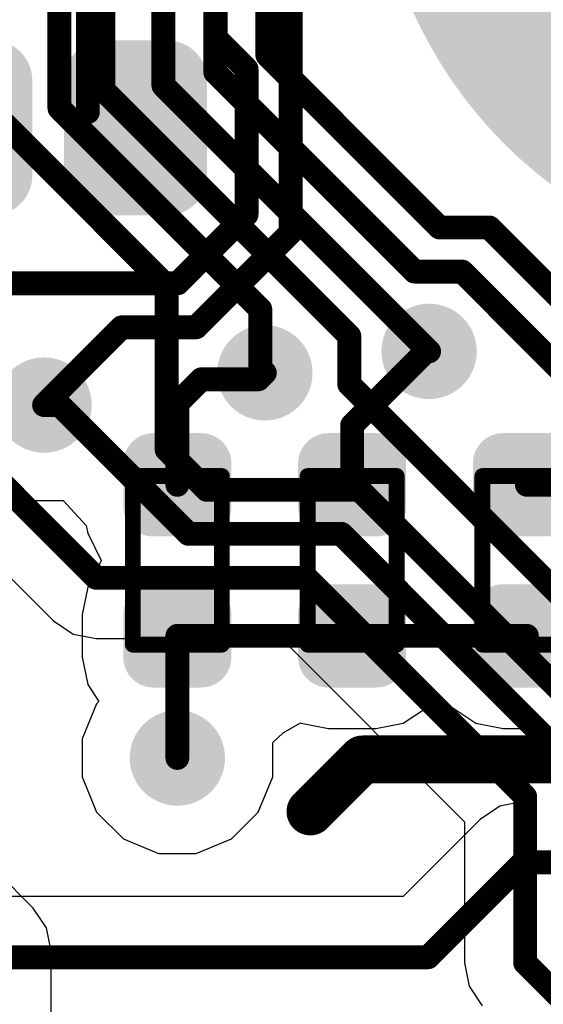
# Model space of a CAD drawing. Header units: inches. Extents: x 0.3 to 40.7, y 0 to 25.4.
# Tile 11 of 13: x 31.5 to 34.8, y 13.3 to 19.5. Entities that reach past the tile are written whole.
import ezdxf

# ---------------------------------------------------------------- set-up
doc = ezdxf.new("R2010")
doc.units = ezdxf.units.IN
for name, color, linetype in [('BOTTOM', 5, 'Continuous'), ('Bottom Solder', 6, 'Continuous'), ('TOP', 1, 'Continuous'), ('Top Assembly', 56, 'Continuous'), ('Top Solder', 216, 'Continuous'), ('Via Holes', 16, 'Continuous')]:
    doc.layers.add(name, color=color, linetype=linetype)

# ---------------------------------------------------------------- blocks, each defined once
blk = doc.blocks.new('RES_0402_2634')
at = {"layer": 'TOP'}
h = blk.add_hatch(color=1, dxfattribs=at)
edge = h.paths.add_edge_path()
edge.add_arc((-0.3403, -0.1498), 0.1402, 270, 360)
edge.add_line((-0.2, -0.1498), (-0.2, 0.1498))
edge.add_arc((-0.3403, 0.1498), 0.1402, 0, 90)
edge.add_line((-0.3403, 0.29), (-0.6098, 0.29))
edge.add_arc((-0.6098, 0.1498), 0.1402, 90, 180)
edge.add_line((-0.75, 0.1498), (-0.75, -0.1498))
edge.add_arc((-0.6098, -0.1498), 0.1402, 180, 270)
edge.add_line((-0.6098, -0.29), (-0.3403, -0.29))
h = blk.add_hatch(color=1, dxfattribs=at)
edge = h.paths.add_edge_path()
edge.add_arc((0.3403, 0.1498), 0.1402, 90, 180)
edge.add_line((0.2, 0.1498), (0.2, -0.1498))
edge.add_arc((0.3403, -0.1498), 0.1402, 180, 270)
edge.add_line((0.3403, -0.29), (0.6098, -0.29))
edge.add_arc((0.6098, -0.1498), 0.1402, 270, 360)
edge.add_line((0.75, -0.1498), (0.75, 0.1498))
edge.add_arc((0.6098, 0.1498), 0.1402, 0, 90)
edge.add_line((0.6098, 0.29), (0.3403, 0.29))
at = {"layer": 'Top Solder'}
h = blk.add_hatch(color=216, dxfattribs=at)
edge = h.paths.add_edge_path()
edge.add_arc((-0.3403, -0.1498), 0.1902, 270, 360)
edge.add_line((-0.15, -0.1498), (-0.15, 0.1498))
edge.add_arc((-0.3403, 0.1498), 0.1902, 0, 90)
edge.add_line((-0.3403, 0.34), (-0.6098, 0.34))
edge.add_arc((-0.6098, 0.1498), 0.1902, 90, 180)
edge.add_line((-0.8, 0.1498), (-0.8, -0.1498))
edge.add_arc((-0.6098, -0.1498), 0.1902, 180, 270)
edge.add_line((-0.6098, -0.34), (-0.3403, -0.34))
h = blk.add_hatch(color=216, dxfattribs=at)
edge = h.paths.add_edge_path()
edge.add_arc((0.3403, 0.1498), 0.1902, 90, 180)
edge.add_line((0.15, 0.1498), (0.15, -0.1498))
edge.add_arc((0.3403, -0.1498), 0.1902, 180, 270)
edge.add_line((0.3403, -0.34), (0.6098, -0.34))
edge.add_arc((0.6098, -0.1498), 0.1902, 270, 360)
edge.add_line((0.8, -0.1498), (0.8, 0.1498))
edge.add_arc((0.6098, 0.1498), 0.1902, 0, 90)
edge.add_line((0.6098, 0.34), (0.3403, 0.34))
at = {"layer": 'Top Assembly', "const_width": 0.1}
for points in [[(0.53, 0.28), (-0.53, 0.28)], [(-0.53, 0.28), (-0.53, -0.28)], [(0.53, 0.28), (0.53, -0.28)], [(-0.53, -0.28), (0.53, -0.28)]]:
    blk.add_lwpolyline(points, dxfattribs=at)
at = {"layer": 'Top Assembly', "const_width": 0.05}
for points in [[(-0.555, 0.28, 1), (-0.505, 0.28, 1)], [(-0.555, 0.28, 1), (-0.505, 0.28, 1)], [(0.505, 0.28, 1), (0.555, 0.28, 1)], [(0.505, 0.28, 1), (0.555, 0.28, 1)], [(-0.555, -0.28, 1), (-0.505, -0.28, 1)], [(-0.555, -0.28, 1), (-0.505, -0.28, 1)], [(0.505, -0.28, 1), (0.555, -0.28, 1)], [(0.505, -0.28, 1), (0.555, -0.28, 1)]]:
    blk.add_lwpolyline(points, format="xyb", close=True, dxfattribs=at)
blk = doc.blocks.new('RES_0402_2636')
at = {"layer": 'TOP'}
h = blk.add_hatch(color=1, dxfattribs=at)
edge = h.paths.add_edge_path()
edge.add_arc((-0.3403, -0.1498), 0.1402, 270, 360)
edge.add_line((-0.2, -0.1498), (-0.2, 0.1498))
edge.add_arc((-0.3403, 0.1498), 0.1402, 0, 90)
edge.add_line((-0.3403, 0.29), (-0.6098, 0.29))
edge.add_arc((-0.6098, 0.1498), 0.1402, 90, 180)
edge.add_line((-0.75, 0.1498), (-0.75, -0.1498))
edge.add_arc((-0.6098, -0.1498), 0.1402, 180, 270)
edge.add_line((-0.6098, -0.29), (-0.3403, -0.29))
h = blk.add_hatch(color=1, dxfattribs=at)
edge = h.paths.add_edge_path()
edge.add_arc((0.3403, 0.1498), 0.1402, 90, 180)
edge.add_line((0.2, 0.1498), (0.2, -0.1498))
edge.add_arc((0.3403, -0.1498), 0.1402, 180, 270)
edge.add_line((0.3403, -0.29), (0.6098, -0.29))
edge.add_arc((0.6098, -0.1498), 0.1402, 270, 360)
edge.add_line((0.75, -0.1498), (0.75, 0.1498))
edge.add_arc((0.6098, 0.1498), 0.1402, 0, 90)
edge.add_line((0.6098, 0.29), (0.3403, 0.29))
at = {"layer": 'Top Solder'}
h = blk.add_hatch(color=216, dxfattribs=at)
edge = h.paths.add_edge_path()
edge.add_arc((-0.3403, -0.1498), 0.1902, 270, 360)
edge.add_line((-0.15, -0.1498), (-0.15, 0.1498))
edge.add_arc((-0.3403, 0.1498), 0.1902, 0, 90)
edge.add_line((-0.3403, 0.34), (-0.6098, 0.34))
edge.add_arc((-0.6098, 0.1498), 0.1902, 90, 180)
edge.add_line((-0.8, 0.1498), (-0.8, -0.1498))
edge.add_arc((-0.6098, -0.1498), 0.1902, 180, 270)
edge.add_line((-0.6098, -0.34), (-0.3403, -0.34))
h = blk.add_hatch(color=216, dxfattribs=at)
edge = h.paths.add_edge_path()
edge.add_arc((0.3403, 0.1498), 0.1902, 90, 180)
edge.add_line((0.15, 0.1498), (0.15, -0.1498))
edge.add_arc((0.3403, -0.1498), 0.1902, 180, 270)
edge.add_line((0.3403, -0.34), (0.6098, -0.34))
edge.add_arc((0.6098, -0.1498), 0.1902, 270, 360)
edge.add_line((0.8, -0.1498), (0.8, 0.1498))
edge.add_arc((0.6098, 0.1498), 0.1902, 0, 90)
edge.add_line((0.6098, 0.34), (0.3403, 0.34))
at = {"layer": 'Top Assembly', "const_width": 0.1}
for points in [[(-0.53, 0.28), (-0.53, -0.28)], [(-0.53, 0.28), (0.53, 0.28)], [(0.53, 0.28), (0.53, -0.28)], [(0.53, -0.28), (-0.53, -0.28)]]:
    blk.add_lwpolyline(points, dxfattribs=at)
at = {"layer": 'Top Assembly', "const_width": 0.05}
for points in [[(-0.555, 0.28, 1), (-0.505, 0.28, 1)], [(-0.555, 0.28, 1), (-0.505, 0.28, 1)], [(0.505, 0.28, 1), (0.555, 0.28, 1)], [(0.505, 0.28, 1), (0.555, 0.28, 1)], [(-0.555, -0.28, 1), (-0.505, -0.28, 1)], [(-0.555, -0.28, 1), (-0.505, -0.28, 1)], [(0.505, -0.28, 1), (0.555, -0.28, 1)], [(0.505, -0.28, 1), (0.555, -0.28, 1)]]:
    blk.add_lwpolyline(points, format="xyb", close=True, dxfattribs=at)
blk = doc.blocks.new('RES_0402_2638')
at = {"layer": 'TOP'}
h = blk.add_hatch(color=1, dxfattribs=at)
edge = h.paths.add_edge_path()
edge.add_arc((-0.3403, -0.1498), 0.1402, 270, 360)
edge.add_line((-0.2, -0.1498), (-0.2, 0.1498))
edge.add_arc((-0.3403, 0.1498), 0.1402, 0, 90)
edge.add_line((-0.3403, 0.29), (-0.6098, 0.29))
edge.add_arc((-0.6098, 0.1498), 0.1402, 90, 180)
edge.add_line((-0.75, 0.1498), (-0.75, -0.1498))
edge.add_arc((-0.6098, -0.1498), 0.1402, 180, 270)
edge.add_line((-0.6098, -0.29), (-0.3403, -0.29))
h = blk.add_hatch(color=1, dxfattribs=at)
edge = h.paths.add_edge_path()
edge.add_arc((0.3403, 0.1498), 0.1402, 90, 180)
edge.add_line((0.2, 0.1498), (0.2, -0.1498))
edge.add_arc((0.3403, -0.1498), 0.1402, 180, 270)
edge.add_line((0.3403, -0.29), (0.6098, -0.29))
edge.add_arc((0.6098, -0.1498), 0.1402, 270, 360)
edge.add_line((0.75, -0.1498), (0.75, 0.1498))
edge.add_arc((0.6098, 0.1498), 0.1402, 0, 90)
edge.add_line((0.6098, 0.29), (0.3403, 0.29))
at = {"layer": 'Top Solder'}
h = blk.add_hatch(color=216, dxfattribs=at)
edge = h.paths.add_edge_path()
edge.add_arc((-0.3403, -0.1498), 0.1902, 270, 360)
edge.add_line((-0.15, -0.1498), (-0.15, 0.1498))
edge.add_arc((-0.3403, 0.1498), 0.1902, 0, 90)
edge.add_line((-0.3403, 0.34), (-0.6098, 0.34))
edge.add_arc((-0.6098, 0.1498), 0.1902, 90, 180)
edge.add_line((-0.8, 0.1498), (-0.8, -0.1498))
edge.add_arc((-0.6098, -0.1498), 0.1902, 180, 270)
edge.add_line((-0.6098, -0.34), (-0.3403, -0.34))
h = blk.add_hatch(color=216, dxfattribs=at)
edge = h.paths.add_edge_path()
edge.add_arc((0.3403, 0.1498), 0.1902, 90, 180)
edge.add_line((0.15, 0.1498), (0.15, -0.1498))
edge.add_arc((0.3403, -0.1498), 0.1902, 180, 270)
edge.add_line((0.3403, -0.34), (0.6098, -0.34))
edge.add_arc((0.6098, -0.1498), 0.1902, 270, 360)
edge.add_line((0.8, -0.1498), (0.8, 0.1498))
edge.add_arc((0.6098, 0.1498), 0.1902, 0, 90)
edge.add_line((0.6098, 0.34), (0.3403, 0.34))
at = {"layer": 'Top Assembly', "const_width": 0.1}
for points in [[(0.53, 0.28), (-0.53, 0.28)], [(-0.53, 0.28), (-0.53, -0.28)], [(0.53, 0.28), (0.53, -0.28)], [(-0.53, -0.28), (0.53, -0.28)]]:
    blk.add_lwpolyline(points, dxfattribs=at)
at = {"layer": 'Top Assembly', "const_width": 0.05}
for points in [[(-0.555, 0.28, 1), (-0.505, 0.28, 1)], [(-0.555, 0.28, 1), (-0.505, 0.28, 1)], [(0.505, 0.28, 1), (0.555, 0.28, 1)], [(0.505, 0.28, 1), (0.555, 0.28, 1)], [(-0.555, -0.28, 1), (-0.505, -0.28, 1)], [(-0.555, -0.28, 1), (-0.505, -0.28, 1)], [(0.505, -0.28, 1), (0.555, -0.28, 1)], [(0.505, -0.28, 1), (0.555, -0.28, 1)]]:
    blk.add_lwpolyline(points, format="xyb", close=True, dxfattribs=at)

msp = doc.modelspace()

# ---------------------------------------------------------------- hatches: boundary and pattern name
at = {"layer": 'BOTTOM'}
h = msp.add_hatch(color=5, dxfattribs=at)
edge = h.paths.add_edge_path()
edge.add_arc((34.0473, 17.3942), 0.3, 0, 360)
h = msp.add_hatch(color=5, dxfattribs=at)
edge = h.paths.add_edge_path()
edge.add_arc((33.0136, 17.2592), 0.3, 0, 360)
h = msp.add_hatch(color=5, dxfattribs=at)
edge = h.paths.add_edge_path()
edge.add_arc((31.6241, 17.0564), 0.3, 0, 360)
h = msp.add_hatch(color=5, dxfattribs=at)
edge = h.paths.add_edge_path()
edge.add_arc((32.463, 14.837), 0.3, 0, 360)
at = {"layer": 'Bottom Solder'}
h = msp.add_hatch(color=6, dxfattribs=at)
edge = h.paths.add_edge_path()
edge.add_arc((36.5, 20.68), 2.8, 0, 360)
at = {"layer": 'TOP'}
h = msp.add_hatch(color=1, dxfattribs=at)
edge = h.paths.add_edge_path()
edge.add_arc((30.9, 19.1), 0.2, 90, 180)
edge.add_line((30.7, 19.1), (30.7, 18.5))
edge.add_arc((30.9, 18.5), 0.2, 180, 270)
edge.add_line((30.9, 18.3), (31.3, 18.3))
edge.add_arc((31.3, 18.5), 0.2, 270, 360)
edge.add_line((31.5, 18.5), (31.5, 19.1))
edge.add_arc((31.3, 19.1), 0.2, 0, 90)
edge.add_line((31.3, 19.3), (30.9, 19.3))
h = msp.add_hatch(color=1, dxfattribs=at)
edge = h.paths.add_edge_path()
edge.add_arc((32, 19.1), 0.2, 90, 180)
edge.add_line((31.8, 19.1), (31.8, 18.5))
edge.add_arc((32, 18.5), 0.2, 180, 270)
edge.add_line((32, 18.3), (32.4, 18.3))
edge.add_arc((32.4, 18.5), 0.2, 270, 360)
edge.add_line((32.6, 18.5), (32.6, 19.1))
edge.add_arc((32.4, 19.1), 0.2, 0, 90)
edge.add_line((32.4, 19.3), (32, 19.3))
h = msp.add_hatch(color=1, dxfattribs=at)
edge = h.paths.add_edge_path()
edge.add_arc((34.0473, 17.3942), 0.3, 0, 360)
h = msp.add_hatch(color=1, dxfattribs=at)
edge = h.paths.add_edge_path()
edge.add_arc((33.0136, 17.2592), 0.3, 0, 360)
h = msp.add_hatch(color=1, dxfattribs=at)
edge = h.paths.add_edge_path()
edge.add_arc((31.6241, 17.0564), 0.3, 0, 360)
h = msp.add_hatch(color=1, dxfattribs=at)
edge = h.paths.add_edge_path()
edge.add_arc((32.463, 14.837), 0.3, 0, 360)
at = {"layer": 'Top Solder'}
h = msp.add_hatch(color=216, dxfattribs=at)
edge = h.paths.add_edge_path()
edge.add_arc((36.5, 20.68), 2.8, 0, 360)
h = msp.add_hatch(color=216, dxfattribs=at)
edge = h.paths.add_edge_path()
edge.add_arc((30.9, 19.1), 0.25, 90, 180)
edge.add_line((30.65, 19.1), (30.65, 18.5))
edge.add_arc((30.9, 18.5), 0.25, 180, 270)
edge.add_line((30.9, 18.25), (31.3, 18.25))
edge.add_arc((31.3, 18.5), 0.25, 270, 360)
edge.add_line((31.55, 18.5), (31.55, 19.1))
edge.add_arc((31.3, 19.1), 0.25, 0, 90)
edge.add_line((31.3, 19.35), (30.9, 19.35))
h = msp.add_hatch(color=216, dxfattribs=at)
edge = h.paths.add_edge_path()
edge.add_arc((32, 19.1), 0.25, 90, 180)
edge.add_line((31.75, 19.1), (31.75, 18.5))
edge.add_arc((32, 18.5), 0.25, 180, 270)
edge.add_line((32, 18.25), (32.4, 18.25))
edge.add_arc((32.4, 18.5), 0.25, 270, 360)
edge.add_line((32.65, 18.5), (32.65, 19.1))
edge.add_arc((32.4, 19.1), 0.25, 0, 90)
edge.add_line((32.4, 19.35), (32, 19.35))
at = {"layer": 'Via Holes'}
h = msp.add_hatch(color=7, dxfattribs=at)
edge = h.paths.add_edge_path()
edge.add_arc((34.0473, 17.3942), 0.15, 0, 360)
h = msp.add_hatch(color=7, dxfattribs=at)
edge = h.paths.add_edge_path()
edge.add_arc((33.0136, 17.2592), 0.15, 0, 360)
h = msp.add_hatch(color=7, dxfattribs=at)
edge = h.paths.add_edge_path()
edge.add_arc((31.6241, 17.0564), 0.15, 0, 360)
h = msp.add_hatch(color=7, dxfattribs=at)
edge = h.paths.add_edge_path()
edge.add_arc((32.463, 14.837), 0.15, 0, 360)

# ---------------------------------------------------------------- linework, layer by layer
at = {"layer": 'BOTTOM'}
for p, q in [((30.6489, 16.7331), (31.6825, 15.6995)), ((31.6825, 15.6995), (31.8065, 15.6166)), ((31.8065, 15.6166), (31.9528, 15.5875)), ((31.9528, 15.5875), (33.1175, 15.5875)), ((33.1175, 15.5875), (34.2697, 14.4353)), ((31.5565, 13.8919), (30.4489, 14.9995)), ((34.2697, 14.4353), (34.2697, 13.548)), ((31.6393, 13.7679), (31.5565, 13.8919)), ((31.6684, 13.6215), (31.6393, 13.7679)), ((31.6684, 11.0801), (31.6684, 13.6215)), ((34.2697, 13.548), (34.2988, 13.4017)), ((34.2988, 13.4017), (34.3817, 13.2776))]:
    msp.add_line(p, q, dxfattribs=at)
at = {"layer": 'BOTTOM', "const_width": 0.15}
for points in [[(32.702, 19.1494), (32.702, 23.061)], [(33.029, 19.2578), (33.029, 22.7615)], [(32.375, 19.0665), (32.375, 22.3832)], [(31.9976, 19.0383), (31.9976, 21.5057)], [(31.7206, 18.9236), (31.7206, 21.0197)], [(33.029, 19.2578), (33.8157, 18.4711)], [(32.702, 19.1494), (33.9552, 17.8962)], [(32.375, 19.0665), (34.0473, 17.3942)], [(31.9976, 19.0383), (33.5453, 17.4907)], [(31.2523, 18.9479), (32.3955, 17.8046)], [(31.7206, 18.9236), (32.985, 17.6592)], [(33.8157, 18.4711), (34.1136, 18.1732)], [(34.1136, 18.1732), (34.4268, 18.1732)], [(34.4268, 18.1732), (35.0265, 17.5735)], [(33.9552, 17.8962), (34.2552, 17.8962)], [(34.2552, 17.8962), (34.8694, 17.2821)], [(32.3955, 16.7756), (32.3955, 17.8046)], [(32.985, 17.2878), (32.985, 17.6592)], [(33.5453, 17.1863), (33.5453, 17.4907)], [(33.5453, 17.1863), (35.14, 15.5916)], [(31.6241, 17.0564), (31.723, 17.0564)], [(31.723, 17.0564), (32.5326, 16.2468)], [(30.9126, 17.01), (31.9528, 15.9698)], [(32.3955, 16.7756), (32.6474, 16.5238)], [(32.6474, 16.5238), (33.6097, 16.5238)], [(33.6097, 16.5238), (34.9876, 15.1459)], [(32.5326, 16.2468), (33.495, 16.2468)], [(33.495, 16.2468), (34.8728, 14.8689)], [(31.9528, 15.9698), (33.2759, 15.9698)], [(33.2759, 15.9698), (34.652, 14.5937)], [(34.652, 13.548), (34.652, 14.5937)], [(34.652, 13.548), (36.2461, 11.9539)]]:
    msp.add_lwpolyline(points, dxfattribs=at)
at = {"layer": 'BOTTOM', "const_width": 0.075}
for points in [[(32.9915, 19.2578, 1), (33.0665, 19.2578, 1)], [(32.9915, 19.2578, 1), (33.0665, 19.2578, 1)], [(32.6645, 19.1494, 1), (32.7395, 19.1494, 1)], [(32.6645, 19.1494, 1), (32.7395, 19.1494, 1)], [(32.3375, 19.0665, 1), (32.4125, 19.0665, 1)], [(32.3375, 19.0665, 1), (32.4125, 19.0665, 1)], [(31.9601, 19.0383, 1), (32.0351, 19.0383, 1)], [(31.9601, 19.0383, 1), (32.0351, 19.0383, 1)], [(31.6831, 18.9236, 1), (31.7581, 18.9236, 1)], [(31.6831, 18.9236, 1), (31.7581, 18.9236, 1)], [(33.7782, 18.4711, 1), (33.8532, 18.4711, 1)], [(33.7782, 18.4711, 1), (33.8532, 18.4711, 1)], [(34.0761, 18.1732, 1), (34.1511, 18.1732, 1)], [(34.0761, 18.1732, 1), (34.1511, 18.1732, 1)], [(34.3893, 18.1732, 1), (34.4643, 18.1732, 1)], [(34.3893, 18.1732, 1), (34.4643, 18.1732, 1)], [(33.9177, 17.8962, 1), (33.9927, 17.8962, 1)], [(33.9177, 17.8962, 1), (33.9927, 17.8962, 1)], [(34.2177, 17.8962, 1), (34.2927, 17.8962, 1)], [(34.2177, 17.8962, 1), (34.2927, 17.8962, 1)], [(32.358, 17.8046, 1), (32.433, 17.8046, 1)], [(32.358, 17.8046, 1), (32.433, 17.8046, 1)], [(32.9475, 17.6592, 1), (33.0225, 17.6592, 1)], [(32.9475, 17.6592, 1), (33.0225, 17.6592, 1)], [(33.5078, 17.4907, 1), (33.5828, 17.4907, 1)], [(33.5078, 17.4907, 1), (33.5828, 17.4907, 1)], [(34.0098, 17.3942, 1), (34.0848, 17.3942, 1)], [(32.9475, 17.2878, 1), (33.0225, 17.2878, 1)], [(33.5078, 17.1863, 1), (33.5828, 17.1863, 1)], [(33.5078, 17.1863, 1), (33.5828, 17.1863, 1)], [(31.5866, 17.0564, 1), (31.6616, 17.0564, 1)], [(31.6855, 17.0564, 1), (31.7605, 17.0564, 1)], [(31.6855, 17.0564, 1), (31.7605, 17.0564, 1)], [(32.358, 16.7756, 1), (32.433, 16.7756, 1)], [(32.358, 16.7756, 1), (32.433, 16.7756, 1)], [(32.6099, 16.5238, 1), (32.6849, 16.5238, 1)], [(32.6099, 16.5238, 1), (32.6849, 16.5238, 1)], [(33.5722, 16.5238, 1), (33.6472, 16.5238, 1)], [(33.5722, 16.5238, 1), (33.6472, 16.5238, 1)], [(32.4951, 16.2468, 1), (32.5701, 16.2468, 1)], [(32.4951, 16.2468, 1), (32.5701, 16.2468, 1)], [(33.4575, 16.2468, 1), (33.5325, 16.2468, 1)], [(33.4575, 16.2468, 1), (33.5325, 16.2468, 1)], [(31.9153, 15.9698, 1), (31.9903, 15.9698, 1)], [(31.9153, 15.9698, 1), (31.9903, 15.9698, 1)], [(33.2384, 15.9698, 1), (33.3134, 15.9698, 1)], [(33.2384, 15.9698, 1), (33.3134, 15.9698, 1)], [(34.6145, 14.5937, 1), (34.6895, 14.5937, 1)], [(34.6145, 14.5937, 1), (34.6895, 14.5937, 1)], [(34.6145, 13.548, 1), (34.6895, 13.548, 1)], [(34.6145, 13.548, 1), (34.6895, 13.548, 1)]]:
    msp.add_lwpolyline(points, format="xyb", close=True, dxfattribs=at)
at = {"layer": 'TOP'}
for p, q in [((31.2842, 16.5478), (31.5047, 16.4564)), ((31.5047, 16.4564), (31.7434, 16.4564)), ((31.7434, 16.4564), (31.8883, 16.3)), ((31.8883, 16.3), (31.8986, 16.2485)), ((31.8986, 16.2485), (31.9059, 16.2376)), ((31.9059, 16.2376), (31.9845, 16.08)), ((31.9845, 16.08), (31.9059, 15.9225)), ((31.9059, 15.9225), (31.8986, 15.9115)), ((31.8986, 15.9115), (31.8644, 15.7398)), ((31.8644, 15.7398), (31.8644, 15.4703)), ((31.8644, 15.4703), (31.8986, 15.2985)), ((31.8986, 15.2985), (31.9696, 15.1921)), ((31.9544, 15.1768), (31.863, 14.9563)), ((31.9696, 15.1921), (31.9544, 15.1768)), ((33.8846, 15.0556), (34.0302, 15.1529)), ((34.0302, 15.1529), (34.1959, 15.1529)), ((34.1959, 15.1529), (34.3415, 15.0556)), ((33.129, 14.995), (33.2372, 15.0584)), ((33.2372, 15.0584), (33.2415, 15.0556)), ((33.2415, 15.0556), (33.4133, 15.0214)), ((33.7128, 15.0214), (33.8846, 15.0556)), ((34.3415, 15.0556), (34.5133, 15.0214)), ((33.063, 14.9343), (33.129, 14.995)), ((33.4133, 15.0214), (33.7128, 15.0214)), ((34.5133, 15.0214), (34.8128, 15.0214)), ((31.863, 14.9563), (31.863, 14.7176)), ((33.063, 14.7176), (33.063, 14.9343)), ((36.8005, 14.78), (34.6505, 14.78)), ((34.6505, 14.78), (34.6505, 14.5623)), ((31.863, 14.7176), (31.9544, 14.4971)), ((32.9717, 14.4971), (33.063, 14.7176)), ((34.638, 14.5623), (34.4917, 14.5332)), ((34.6505, 14.5623), (34.638, 14.5623)), ((31.9544, 14.4971), (32.1232, 14.3283)), ((32.8029, 14.3283), (32.9717, 14.4971)), ((34.4917, 14.5332), (34.3677, 14.4504)), ((34.3677, 14.4504), (33.8831, 13.9658)), ((32.1232, 14.3283), (32.3437, 14.237)), ((32.5824, 14.237), (32.8029, 14.3283)), ((32.3437, 14.237), (32.5824, 14.237)), ((33.8831, 13.9658), (30.7834, 13.9658))]:
    msp.add_line(p, q, dxfattribs=at)
for points, const_width in [([(33.1757, 18.1405), (33.1757, 20.7344)], 0.15), ([(32.7046, 19.3639), (32.7046, 20.3554)], 0.15), ([(31.9, 18.9), (31.9, 19.7)], 0.15), ([(32.7046, 19.3639), (32.8987, 19.1698)], 0.15), ([(32.8987, 18.2552), (32.8987, 19.1698)], 0.15), ([(32.4663, 17.8228), (32.8987, 18.2552)], 0.15), ([(32.581, 17.5458), (33.1757, 18.1405)], 0.15), ([(31.2495, 17.8228), (32.4663, 17.8228)], 0.15), ([(31.6241, 17.0564), (32.1134, 17.5458)], 0.15), ([(32.1134, 17.5458), (32.581, 17.5458)], 0.15), ([(33.563, 16.93), (34.0272, 17.3942)], 0.15), ([(34.0272, 17.3942), (34.0473, 17.3942)], 0.15), ([(32.463, 17.0682), (32.6136, 17.2187)], 0.15), ([(32.6136, 17.2187), (32.9731, 17.2187)], 0.15), ([(32.9731, 17.2187), (33.0136, 17.2592)], 0.15), ([(32.463, 16.555), (32.463, 17.0682)], 0.15), ([(33.563, 16.555), (33.563, 16.93)], 0.15), ([(34.663, 16.555), (36.075, 16.555)], 0.15), ([(32.463, 14.837), (32.463, 15.605)], 0.15), ([(32.463, 15.605), (33.563, 15.605)], 0.15), ([(33.563, 15.605), (34.663, 15.605)], 0.15), ([(33.3, 14.5), (33.6285, 14.8284)], 0.3), ([(33.6285, 14.8284), (35.4865, 14.8284)], 0.3), ([(34.0415, 13.5834), (34.638, 14.18)], 0.15), ([(34.638, 14.18), (35.7255, 14.18)], 0.15), ([(30.7834, 13.5834), (34.0415, 13.5834)], 0.15)]:
    msp.add_lwpolyline(points, dxfattribs=dict(at, const_width=const_width))
for points, const_width in [([(32.6671, 19.3639, 1), (32.7421, 19.3639, 1)], 0.075), ([(32.6671, 19.3639, 1), (32.7421, 19.3639, 1)], 0.075), ([(32.8612, 19.1698, 1), (32.9362, 19.1698, 1)], 0.075), ([(32.8612, 19.1698, 1), (32.9362, 19.1698, 1)], 0.075), ([(31.8625, 18.9, 1), (31.9375, 18.9, 1)], 0.075), ([(32.8612, 18.2552, 1), (32.9362, 18.2552, 1)], 0.075), ([(32.8612, 18.2552, 1), (32.9362, 18.2552, 1)], 0.075), ([(33.1382, 18.1405, 1), (33.2132, 18.1405, 1)], 0.075), ([(33.1382, 18.1405, 1), (33.2132, 18.1405, 1)], 0.075), ([(32.4288, 17.8228, 1), (32.5038, 17.8228, 1)], 0.075), ([(32.4288, 17.8228, 1), (32.5038, 17.8228, 1)], 0.075), ([(32.0759, 17.5458, 1), (32.1509, 17.5458, 1)], 0.075), ([(32.0759, 17.5458, 1), (32.1509, 17.5458, 1)], 0.075), ([(32.5435, 17.5458, 1), (32.6185, 17.5458, 1)], 0.075), ([(32.5435, 17.5458, 1), (32.6185, 17.5458, 1)], 0.075), ([(33.9897, 17.3942, 1), (34.0647, 17.3942, 1)], 0.075), ([(33.9897, 17.3942, 1), (34.0647, 17.3942, 1)], 0.075), ([(34.0098, 17.3942, 1), (34.0848, 17.3942, 1)], 0.075), ([(32.5761, 17.2187, 1), (32.6511, 17.2187, 1)], 0.075), ([(32.5761, 17.2187, 1), (32.6511, 17.2187, 1)], 0.075), ([(32.9356, 17.2187, 1), (33.0106, 17.2187, 1)], 0.075), ([(32.9356, 17.2187, 1), (33.0106, 17.2187, 1)], 0.075), ([(32.9761, 17.2592, 1), (33.0511, 17.2592, 1)], 0.075), ([(31.5866, 17.0564, 1), (31.6616, 17.0564, 1)], 0.075), ([(32.4255, 17.0682, 1), (32.5005, 17.0682, 1)], 0.075), ([(32.4255, 17.0682, 1), (32.5005, 17.0682, 1)], 0.075), ([(33.5255, 16.93, 1), (33.6005, 16.93, 1)], 0.075), ([(33.5255, 16.93, 1), (33.6005, 16.93, 1)], 0.075), ([(32.4255, 16.555, 1), (32.5005, 16.555, 1)], 0.075), ([(33.5255, 16.555, 1), (33.6005, 16.555, 1)], 0.075), ([(34.6255, 16.555, 1), (34.7005, 16.555, 1)], 0.075), ([(32.4255, 15.605, 1), (32.5005, 15.605, 1)], 0.075), ([(32.4255, 15.605, 1), (32.5005, 15.605, 1)], 0.075), ([(33.5255, 15.605, 1), (33.6005, 15.605, 1)], 0.075), ([(33.5255, 15.605, 1), (33.6005, 15.605, 1)], 0.075), ([(34.6255, 15.605, 1), (34.7005, 15.605, 1)], 0.075), ([(33.5535, 14.8284, 1), (33.7035, 14.8284, 1)], 0.15), ([(33.5535, 14.8284, 1), (33.7035, 14.8284, 1)], 0.15), ([(32.4255, 14.837, 1), (32.5005, 14.837, 1)], 0.075), ([(33.225, 14.5, 1), (33.375, 14.5, 1)], 0.15), ([(34.6005, 14.18, 1), (34.6755, 14.18, 1)], 0.075), ([(34.6005, 14.18, 1), (34.6755, 14.18, 1)], 0.075), ([(34.004, 13.5834, 1), (34.079, 13.5834, 1)], 0.075), ([(34.004, 13.5834, 1), (34.079, 13.5834, 1)], 0.075)]:
    msp.add_lwpolyline(points, format="xyb", close=True, dxfattribs=dict(at, const_width=const_width))

# ---------------------------------------------------------------- block references
at = {"rotation": 90}
for name, p in [('RES_0402_2638', (32.463, 16.08)), ('RES_0402_2634', (33.563, 16.08)), ('RES_0402_2636', (34.663, 16.08))]:
    msp.add_blockref(name, p, dxfattribs=at)

doc.saveas('drawing.dxf')
